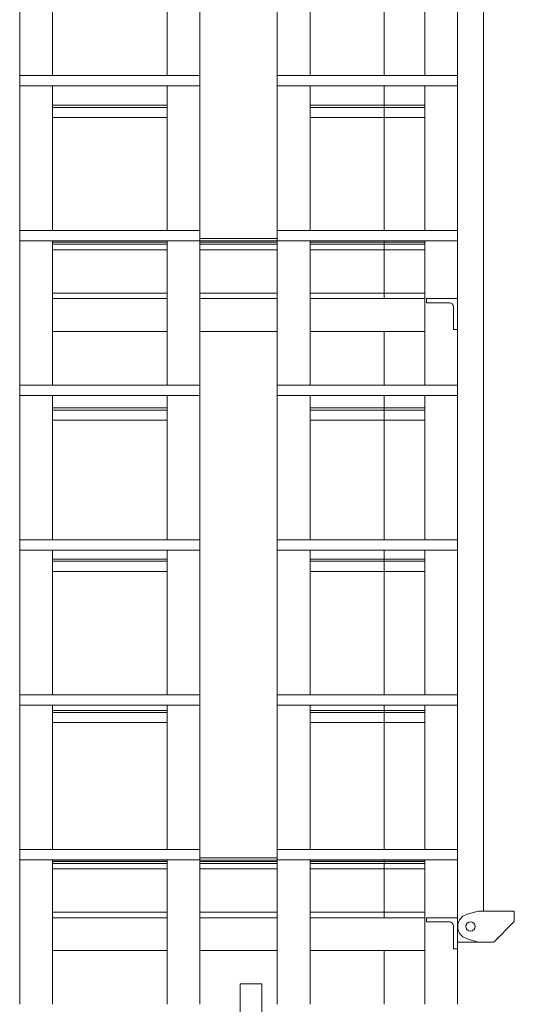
# Model space of a CAD drawing. Header units: millimetres. Extents: x 53056 to 116131, y -669674 to -625124.
# Tile 210 of 256: x 63498 to 64457, y -634063 to -632155. Entities that reach past the tile are written whole.
import ezdxf

# ---------------------------------------------------------------- set-up
doc = ezdxf.new("R2010")
doc.units = ezdxf.units.MM
doc.header["$MEASUREMENT"] = 0
doc.linetypes.add('DGN Style 1', pattern=[536.199087, 0.892178, -535.306909])
doc.linetypes.add('DGN Style 3', pattern=[1249.049455, 892.178182, -356.871273])
doc.layers.add('Main Cradle Tower', color=7, linetype='Continuous', lineweight=0)
doc.layers.add('Main Cradle Tower Platform', color=7, linetype='Continuous', lineweight=0)

# ---------------------------------------------------------------- blocks, each defined once
blk = doc.blocks.new('*U55')
at = {"layer": 'Main Cradle Tower', "color": 7, "linetype": 'Continuous', "lineweight": 0}
for p, q in [((-21095.8, 15416.1), (-21095.8, 15136.1)), ((-21032.3, 15416.1), (-21032.3, 15136.1)), ((-20809.8, 15416.1), (-20809.8, 15136.1)), ((-20746.3, 15416.1), (-20746.3, 15136.1)), ((-20596.3, 15416.1), (-20596.3, 15136.1)), ((-20532.8, 15416.1), (-20532.8, 15136.1)), ((-20310.2, 15416.1), (-20310.2, 15136.1)), ((-20746.2, 15136.1), (-21095.8, 15136.1)), ((-20246.7, 15136.1), (-20596.3, 15136.1)), ((-21095.8, 15116.1), (-21095.8, 14836.1)), ((-20746.2, 15116.1), (-21095.8, 15116.1)), ((-21032.3, 15116.1), (-21032.3, 14836.1)), ((-20809.8, 15116.1), (-20809.8, 14836.1)), ((-20746.3, 15116.1), (-20746.3, 14836.1)), ((-20596.3, 15116.1), (-20596.3, 14836.1)), ((-20246.7, 15116.1), (-20596.3, 15116.1)), ((-20532.8, 15116.1), (-20532.8, 14836.1)), ((-20310.2, 15116.1), (-20310.2, 14836.1)), ((-20809.8, 15078.6), (-21032.3, 15078.6)), ((-20746.2, 15078.6), (-20746.3, 15078.6)), ((-20596.3, 15078.6), (-20596.3, 15078.6)), ((-20310.2, 15078.6), (-20532.8, 15078.6)), ((-20809.8, 15074.4), (-21032.3, 15074.4)), ((-20746.2, 15074.4), (-20746.3, 15074.4)), ((-20596.3, 15074.4), (-20596.3, 15074.4)), ((-20310.2, 15074.4), (-20532.8, 15074.4)), ((-20809.8, 15054.8), (-21032.3, 15054.8)), ((-20746.2, 15054.8), (-20746.3, 15054.8)), ((-20596.3, 15054.8), (-20596.3, 15054.8)), ((-20310.2, 15054.8), (-20532.8, 15054.8)), ((-21032.3, 15034.8), (-21032.3, 15034.8)), ((-20809.8, 15034.8), (-20809.8, 15034.8)), ((-20532.8, 15034.8), (-20532.8, 15034.8)), ((-20310.2, 15034.8), (-20310.2, 15034.8)), ((-20746.2, 14836.1), (-21095.8, 14836.1)), ((-20246.7, 14836.1), (-20596.3, 14836.1)), ((-21095.8, 14816.1), (-21095.8, 14536.1)), ((-20746.2, 14816.1), (-21095.8, 14816.1)), ((-21032.3, 14816.1), (-21032.3, 14536.1)), ((-20809.8, 14815.6), (-21032.3, 14815.6)), ((-20809.8, 14813.2), (-21032.3, 14813.2)), ((-20809.8, 14816.1), (-20809.8, 14536.1)), ((-20746.3, 14816.1), (-20746.3, 14536.1)), ((-20746.2, 14820.1), (-20596.3, 14820.1)), ((-20746.2, 14816.1), (-20746.2, 14815.6)), ((-20746.2, 14814.7), (-20746.2, 14815.6)), ((-20746.2, 14815.6), (-20596.3, 14815.6)), ((-20746.2, 14809.3), (-20746.2, 14813.2)), ((-20746.2, 14813.2), (-20596.3, 14813.2)), ((-20596.3, 14816.1), (-20596.3, 14703.9)), ((-20246.7, 14816.1), (-20596.3, 14816.1)), ((-20532.8, 14816.1), (-20532.8, 14536.1)), ((-20532.8, 14815.6), (-20310.2, 14815.6)), ((-20532.8, 14813.2), (-20310.2, 14813.2)), ((-20310.2, 14816.1), (-20310.2, 14536.1)), ((-20809.8, 14809.3), (-21032.3, 14809.3)), ((-20809.8, 14798.6), (-21032.3, 14798.6)), ((-20746.2, 14808.2), (-20746.2, 14809.3)), ((-20746.2, 14809.3), (-20596.3, 14809.3)), ((-20746.2, 14714.6), (-20746.2, 14798.6)), ((-20746.2, 14798.6), (-20596.3, 14798.6)), ((-20532.8, 14809.3), (-20310.2, 14809.3)), ((-20532.8, 14798.6), (-20310.2, 14798.6)), ((-20746.2, 14785.4), (-20746.3, 14785.4)), ((-20746.2, 14781.2), (-20746.3, 14781.2)), ((-20746.3, 14776.6), (-20746.2, 14776.6)), ((-20746.2, 14736.6), (-20746.3, 14736.6)), ((-21032.3, 14714.6), (-20809.8, 14714.6)), ((-20746.2, 14710.7), (-20746.2, 14714.6)), ((-20746.2, 14714.6), (-20596.3, 14714.6)), ((-20310.2, 14714.6), (-20532.8, 14714.6)), ((-21032.3, 14703.9), (-20809.8, 14703.9)), ((-20746.2, 14703.9), (-20746.2, 14640.4)), ((-20746.2, 14703.9), (-20596.3, 14703.9)), ((-20596.3, 14640.4), (-20596.3, 14703.9)), ((-20310.2, 14703.9), (-20532.8, 14703.9)), ((-20809.8, 14640.4), (-21032.3, 14640.4)), ((-20746.2, 14640.4), (-20596.3, 14640.4)), ((-20596.3, 14640.4), (-20596.3, 14536.1)), ((-20532.8, 14640.4), (-20310.2, 14640.4)), ((-20746.2, 14536.1), (-21095.8, 14536.1)), ((-20246.7, 14536.1), (-20596.3, 14536.1)), ((-21095.8, 14516.1), (-21095.8, 14236.1)), ((-20746.2, 14516.1), (-21095.8, 14516.1)), ((-21032.3, 14516.1), (-21032.3, 14236.1)), ((-20809.8, 14516.1), (-20809.8, 14236.1)), ((-20746.3, 14516.1), (-20746.3, 14236.1)), ((-20596.3, 14516.1), (-20596.3, 14236.1)), ((-20246.7, 14516.1), (-20596.3, 14516.1)), ((-20532.8, 14516.1), (-20532.8, 14236.1)), ((-20310.2, 14516.1), (-20310.2, 14236.1)), ((-20809.8, 14492.2), (-21032.3, 14492.2)), ((-20809.8, 14488), (-21032.3, 14488)), ((-20746.2, 14492.2), (-20746.3, 14492.2)), ((-20746.2, 14488), (-20746.3, 14488)), ((-20596.3, 14492.2), (-20596.3, 14492.2)), ((-20596.3, 14488), (-20596.3, 14488)), ((-20310.2, 14492.2), (-20532.8, 14492.2)), ((-20310.2, 14488), (-20532.8, 14488)), ((-20809.8, 14468.5), (-21032.3, 14468.5)), ((-20746.2, 14468.5), (-20746.3, 14468.5)), ((-20596.3, 14468.5), (-20596.3, 14468.5)), ((-20310.2, 14468.5), (-20532.8, 14468.5)), ((-20746.2, 14236.1), (-21095.8, 14236.1)), ((-20246.7, 14236.1), (-20596.3, 14236.1)), ((-21095.8, 14216.1), (-21095.8, 13936.1)), ((-20746.2, 14216.1), (-21095.8, 14216.1)), ((-21032.3, 14216.1), (-21032.3, 13936.1)), ((-20809.8, 14199), (-21032.3, 14199)), ((-20809.8, 14216.1), (-20809.8, 13936.1)), ((-20746.3, 14216.1), (-20746.3, 13936.1)), ((-20746.2, 14199), (-20746.3, 14199)), ((-20596.3, 14216.1), (-20596.3, 13936.1)), ((-20246.7, 14216.1), (-20596.3, 14216.1)), ((-20596.3, 14199), (-20596.3, 14199)), ((-20532.8, 14216.1), (-20532.8, 13936.1)), ((-20310.2, 14199), (-20532.8, 14199)), ((-20310.2, 14216.1), (-20310.2, 13936.1)), ((-20809.8, 14194.8), (-21032.3, 14194.8)), ((-20746.2, 14194.8), (-20746.3, 14194.8)), ((-20596.3, 14194.8), (-20596.3, 14194.8)), ((-20310.2, 14194.8), (-20532.8, 14194.8)), ((-20809.8, 14175.3), (-21032.3, 14175.3)), ((-20746.2, 14175.3), (-20746.3, 14175.3)), ((-20596.3, 14175.3), (-20596.3, 14175.3)), ((-20310.2, 14175.3), (-20532.8, 14175.3)), ((-20746.2, 13936.1), (-21095.8, 13936.1)), ((-20246.7, 13936.1), (-20596.3, 13936.1)), ((-21095.8, 13916.1), (-21095.8, 13636.1)), ((-20746.2, 13916.1), (-21095.8, 13916.1)), ((-21032.3, 13916.1), (-21032.3, 13636.1)), ((-20809.8, 13916.1), (-20809.8, 13636.1)), ((-20746.3, 13916.1), (-20746.3, 13636.1)), ((-20596.3, 13916.1), (-20596.3, 13636.1)), ((-20246.7, 13916.1), (-20596.3, 13916.1)), ((-20532.8, 13916.1), (-20532.8, 13636.1)), ((-20310.2, 13916.1), (-20310.2, 13636.1)), ((-20809.8, 13905.8), (-21032.3, 13905.8)), ((-20809.8, 13901.6), (-21032.3, 13901.6)), ((-20746.2, 13905.8), (-20746.3, 13905.8)), ((-20746.2, 13901.6), (-20746.3, 13901.6)), ((-20596.3, 13905.8), (-20596.3, 13905.8)), ((-20596.3, 13901.6), (-20596.3, 13901.6)), ((-20310.2, 13905.8), (-20532.8, 13905.8)), ((-20310.2, 13901.6), (-20532.8, 13901.6)), ((-20809.8, 13882.1), (-21032.3, 13882.1)), ((-20746.2, 13882.1), (-20746.3, 13882.1)), ((-20596.3, 13882.1), (-20596.3, 13882.1)), ((-20310.2, 13882.1), (-20532.8, 13882.1)), ((-21032.3, 13755.3), (-21032.3, 13755.2)), ((-20809.8, 13755.2), (-20809.8, 13755.3)), ((-20532.8, 13755.3), (-20532.8, 13755.2)), ((-20310.2, 13755.2), (-20310.2, 13755.3)), ((-20746.2, 13636.1), (-21095.8, 13636.1)), ((-20246.7, 13636.1), (-20596.3, 13636.1)), ((-21095.8, 13616.1), (-21095.8, 13554.2)), ((-20746.2, 13616.1), (-21095.8, 13616.1)), ((-21032.3, 13616.1), (-21032.3, 13554.2)), ((-20809.8, 13615.6), (-21032.3, 13615.6)), ((-20809.8, 13613.2), (-21032.3, 13613.2)), ((-20809.8, 13609.3), (-21032.3, 13609.3)), ((-20809.8, 13616.1), (-20809.8, 13554.2)), ((-20746.3, 13616.1), (-20746.3, 13554.2)), ((-20746.2, 13612.7), (-20746.3, 13612.7)), ((-20746.2, 13608.4), (-20746.3, 13608.4)), ((-20746.2, 13620.1), (-20596.3, 13620.1)), ((-20746.2, 13616.1), (-20746.2, 13615.6)), ((-20746.2, 13614.7), (-20746.2, 13615.6)), ((-20746.2, 13615.6), (-20596.3, 13615.6)), ((-20746.2, 13609.3), (-20746.2, 13613.2)), ((-20746.2, 13613.2), (-20596.3, 13613.2)), ((-20746.2, 13608.2), (-20746.2, 13609.3)), ((-20746.2, 13609.3), (-20596.3, 13609.3)), ((-20596.3, 13616.1), (-20596.3, 13554.2)), ((-20246.7, 13616.1), (-20596.3, 13616.1)), ((-20532.8, 13616.1), (-20532.8, 13554.2)), ((-20532.8, 13615.6), (-20310.2, 13615.6)), ((-20532.8, 13613.2), (-20310.2, 13613.2)), ((-20532.8, 13609.3), (-20310.2, 13609.3)), ((-20310.2, 13616.1), (-20310.2, 13554.2)), ((-20809.8, 13598.6), (-21032.3, 13598.6)), ((-20746.2, 13588.9), (-20746.3, 13588.9)), ((-20746.2, 13554.2), (-20746.2, 13598.6)), ((-20746.2, 13598.6), (-20596.3, 13598.6)), ((-20532.8, 13598.6), (-20310.2, 13598.6)), ((-21095.8, 13554.2), (-21095.8, 13336.1)), ((-21032.3, 13554.2), (-21032.3, 13336.1)), ((-20809.8, 13554.2), (-20809.8, 13336.1)), ((-20746.3, 13554.2), (-20746.3, 13336.1)), ((-20746.2, 13514.6), (-20746.2, 13554.2)), ((-20596.3, 13554.2), (-20596.3, 13503.9)), ((-20532.8, 13554.2), (-20532.8, 13336.1)), ((-20310.2, 13554.2), (-20310.2, 13336.1)), ((-21032.3, 13514.6), (-20809.8, 13514.6)), ((-20746.2, 13510.7), (-20746.2, 13514.6)), ((-20746.2, 13514.6), (-20596.3, 13514.6)), ((-20310.2, 13514.6), (-20532.8, 13514.6)), ((-21032.3, 13503.9), (-20809.8, 13503.9)), ((-20746.2, 13503.9), (-20746.2, 13440.4)), ((-20746.2, 13503.9), (-20596.3, 13503.9)), ((-20596.3, 13440.4), (-20596.3, 13503.9)), ((-20310.2, 13503.9), (-20532.8, 13503.9)), ((-20809.8, 13440.4), (-21032.3, 13440.4)), ((-20746.2, 13440.4), (-20596.3, 13440.4)), ((-20596.3, 13440.4), (-20596.3, 13336.1)), ((-20532.8, 13440.4), (-20310.2, 13440.4)), ((-20246.7, 13443.9), (-20246.7, 13336.1))]:
    blk.add_line(p, q, dxfattribs=at)
at = {"layer": 'Main Cradle Tower', "color": 7, "linetype": 'Continuous', "lineweight": 0, "flags": 128}
for points in [[(-21095.8, 15136.1), (-21095.8, 15136.1), (-21095.8, 15116.1), (-21095.8, 15116.1)], [(-20746.2, 15136.1), (-20746.2, 15136.1), (-20746.2, 15116.1), (-20746.2, 15116.1)], [(-20596.3, 15136.1), (-20596.3, 15136.1), (-20596.3, 15116.1), (-20596.3, 15116.1)], [(-20746.2, 15078.6), (-20746.2, 15074.4), (-20746.2, 15054.8), (-20746.2, 15054.8)], [(-20596.3, 15078.6), (-20596.3, 15074.4), (-20596.3, 15054.8), (-20596.3, 15054.8)], [(-21095.8, 14836.1), (-21095.8, 14836.1), (-21095.8, 14816.1), (-21095.8, 14816.1)], [(-20746.2, 14836.1), (-20746.2, 14836.1), (-20746.2, 14816.1), (-20746.2, 14816.1)], [(-20596.3, 14836.1), (-20596.3, 14836.1), (-20596.3, 14816.1), (-20596.3, 14816.1)], [(-20746.2, 14814.7), (-20746.2, 14814), (-20746.2, 14813.4), (-20746.2, 14813.2)], [(-20746.2, 14808.2), (-20746.2, 14805.8), (-20746.2, 14802.5), (-20746.2, 14798.6)], [(-20746.2, 14710.7), (-20746.2, 14707.4), (-20746.2, 14705), (-20746.2, 14703.9)], [(-21095.8, 14536.1), (-21095.8, 14536.1), (-21095.8, 14516.1), (-21095.8, 14516.1)], [(-20746.2, 14536.1), (-20746.2, 14536.1), (-20746.2, 14516.1), (-20746.2, 14516.1)], [(-20596.3, 14536.1), (-20596.3, 14536.1), (-20596.3, 14516.1), (-20596.3, 14516.1)], [(-20746.2, 14492.2), (-20746.2, 14488), (-20746.2, 14468.5), (-20746.2, 14468.5)], [(-20596.3, 14492.2), (-20596.3, 14488), (-20596.3, 14468.5), (-20596.3, 14468.5)], [(-21095.8, 14236.1), (-21095.8, 14236.1), (-21095.8, 14216.1), (-21095.8, 14216.1)], [(-20746.2, 14236.1), (-20746.2, 14236.1), (-20746.2, 14216.1), (-20746.2, 14216.1)], [(-20596.3, 14236.1), (-20596.3, 14236.1), (-20596.3, 14216.1), (-20596.3, 14216.1)], [(-20746.2, 14199), (-20746.2, 14194.8), (-20746.2, 14175.3), (-20746.2, 14175.3)], [(-20596.3, 14199), (-20596.3, 14194.8), (-20596.3, 14175.3), (-20596.3, 14175.3)], [(-21095.8, 13936.1), (-21095.8, 13936.1), (-21095.8, 13916.1), (-21095.8, 13916.1)], [(-20746.2, 13936.1), (-20746.2, 13936.1), (-20746.2, 13916.1), (-20746.2, 13916.1)], [(-20596.3, 13936.1), (-20596.3, 13936.1), (-20596.3, 13916.1), (-20596.3, 13916.1)], [(-20746.2, 13905.8), (-20746.2, 13901.6), (-20746.2, 13882.1), (-20746.2, 13882.1)], [(-20596.3, 13905.8), (-20596.3, 13901.6), (-20596.3, 13882.1), (-20596.3, 13882.1)], [(-21095.8, 13636.1), (-21095.8, 13636.1), (-21095.8, 13616.1), (-21095.8, 13616.1)], [(-20746.2, 13636.1), (-20746.2, 13636.1), (-20746.2, 13616.1), (-20746.2, 13616.1)], [(-20596.3, 13636.1), (-20596.3, 13636.1), (-20596.3, 13616.1), (-20596.3, 13616.1)], [(-20746.2, 13614.7), (-20746.2, 13614), (-20746.2, 13613.4), (-20746.2, 13613.2)], [(-20746.2, 13608.2), (-20746.2, 13605.8), (-20746.2, 13602.5), (-20746.2, 13598.6)], [(-20746.2, 13510.7), (-20746.2, 13507.4), (-20746.2, 13505), (-20746.2, 13503.9)], [(-20661.5, 12676.1), (-20662.1, 12676.2), (-20664.1, 12676.8), (-20666.3, 12677.6), (-20666.6, 12677.9), (-20667.7, 12678.6), (-20668.2, 12679.6), (-20668.3, 13376.1), (-20666.7, 13376.1), (-20662.1, 13376.1), (-20655.3, 13376.1), (-20647.3, 13376.1), (-20639.2, 13376.1), (-20632.4, 13376.1), (-20627.9, 13376.1), (-20626.3, 13376.1), (-20626.3, 12679.7), (-20626.7, 12678.7), (-20627.9, 12677.8), (-20628.1, 12677.7), (-20630.2, 12676.8), (-20632.5, 12676.2), (-20633, 12676.1)]]:
    blk.add_lwpolyline(points, dxfattribs=at)
at = {"layer": 'Main Cradle Tower Platform', "color": 7, "linetype": 'Continuous', "lineweight": 0}
for p, q in [((-20246.7, 13554.2), (-20246.7, 15484.9)), ((-20196.7, 15484.9), (-20196.7, 13554.2)), ((-20246.7, 13456.8), (-20246.7, 13554.2)), ((-20196.7, 13554.2), (-20196.7, 13516.8)), ((-20206.7, 13516.8), (-20228.3, 13511)), ((-20136.7, 13516.8), (-20206.7, 13516.8)), ((-20136.7, 13496.8), (-20136.7, 13516.8)), ((-20221.7, 13495.8), (-20225.2, 13495.2)), ((-20176.7, 13456.8), (-20136.7, 13496.8)), ((-20246.7, 13456.8), (-20206.7, 13456.8)), ((-20236.6, 13466.8), (-20228.3, 13462.7)), ((-20228.3, 13462.7), (-20206.7, 13456.8)), ((-20206.7, 13456.8), (-20176.7, 13456.8))]:
    blk.add_line(p, q, dxfattribs=at)
at = {"layer": 'Main Cradle Tower Platform', "color": 7, "linetype": 'DGN Style 3', "lineweight": 0}
for p, q in [((-20389.2, 15416.1), (-20389.2, 15136.1)), ((-20389.2, 15116.1), (-20389.2, 14836.1)), ((-20389.2, 14816.1), (-20389.2, 14703.9)), ((-20389.2, 14640.4), (-20389.2, 14536.1)), ((-20389.2, 14516.1), (-20389.2, 14236.1)), ((-20389.2, 14216.1), (-20389.2, 13936.1)), ((-20389.2, 13916.1), (-20389.2, 13636.1)), ((-20389.2, 13616.1), (-20389.2, 13554.2)), ((-20389.2, 13554.2), (-20389.2, 13503.9)), ((-20389.2, 13440.4), (-20389.2, 13336.1))]:
    blk.add_line(p, q, dxfattribs=at)
at = {"layer": 'Main Cradle Tower Platform', "color": 7, "linetype": 'Continuous', "lineweight": 0, "flags": 128}
for points in [[(-20246.7, 14703.9), (-20246.7, 14703.9), (-20306.7, 14703.9), (-20306.7, 14695.9), (-20262.7, 14695.9), (-20259.7, 14695.3), (-20257.1, 14693.6), (-20255.3, 14691), (-20254.7, 14687.9)], [(-20254.7, 14687.9), (-20254.7, 14643.9), (-20246.7, 14643.9), (-20246.7, 14643.9)], [(-20246.7, 13503.9), (-20246.7, 13503.9), (-20306.7, 13503.9), (-20306.7, 13495.9), (-20262.7, 13495.9), (-20259.7, 13495.3), (-20257.1, 13493.6), (-20255.3, 13491), (-20254.7, 13487.9)], [(-20228.3, 13511), (-20236.6, 13506.9), (-20242.9, 13500.1), (-20246.3, 13491.5), (-20246.3, 13482.2), (-20242.9, 13473.6), (-20236.6, 13466.8)], [(-20225.2, 13495.2), (-20228.1, 13493.2), (-20230, 13490.3), (-20230.7, 13486.8), (-20230, 13483.4), (-20228.1, 13480.5), (-20225.2, 13478.5), (-20221.7, 13477.8), (-20218.3, 13478.5), (-20215.4, 13480.5), (-20213.4, 13483.4), (-20212.7, 13486.8), (-20213.4, 13490.3), (-20215.4, 13493.2), (-20218.3, 13495.2), (-20221.7, 13495.8)], [(-20254.7, 13487.9), (-20254.7, 13443.9), (-20246.7, 13443.9), (-20246.7, 13456.8)]]:
    blk.add_lwpolyline(points, dxfattribs=at)

msp = doc.modelspace()

# ---------------------------------------------------------------- block references
at = {"color": 7, "linetype": 'DGN Style 1', "lineweight": 0}
msp.add_blockref('*U55', (84593.95, -647399.35), dxfattribs=at)

doc.saveas('drawing.dxf')
